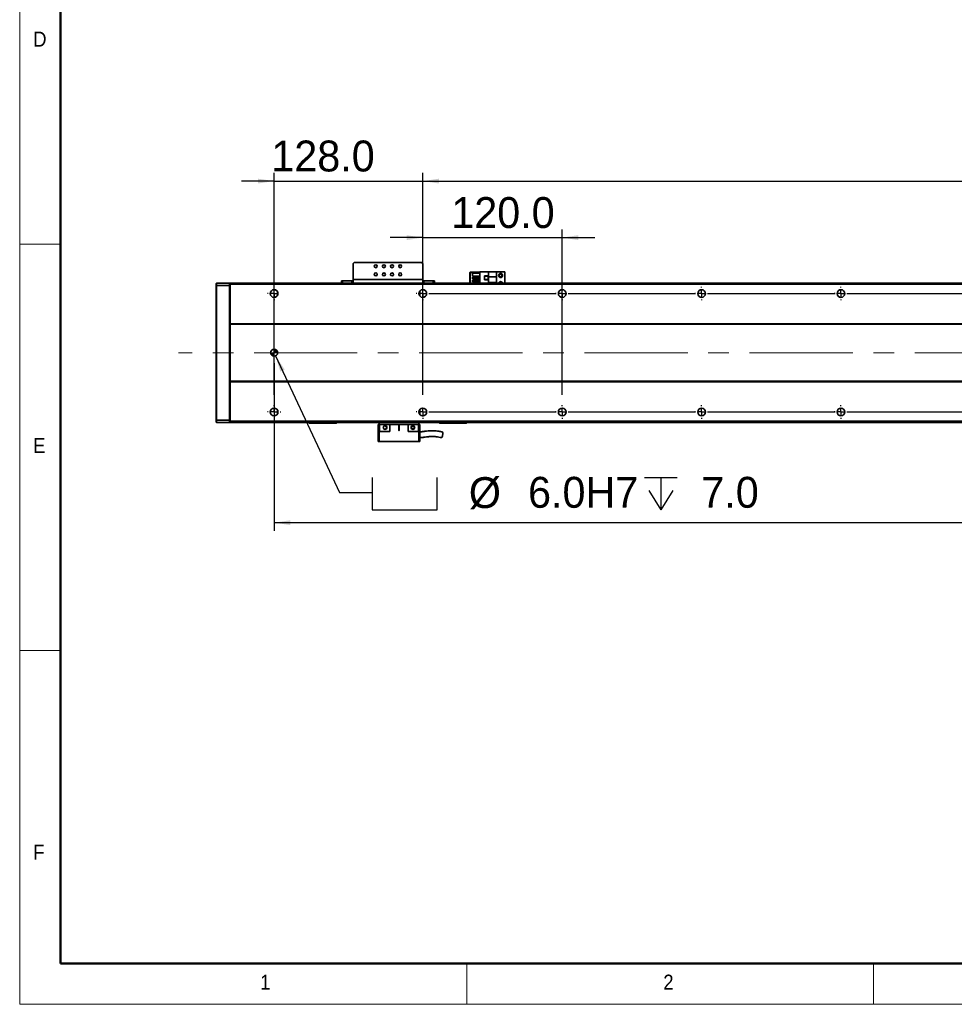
# Model space of a CAD drawing. Header units: millimetres. Extents: x 35 to 2905, y 35 to 2044.
# Tile 1 of 9: x 35 to 840, y 35 to 883. Entities that reach past the tile are written whole.
import ezdxf

# ---------------------------------------------------------------- set-up
doc = ezdxf.new("R2010")
doc.units = ezdxf.units.MM
doc.header["$LTSCALE"] = 7
doc.linetypes.add('CENTERX2', pattern=[20.32, 12.7, -2.54, 2.54, -2.54])
doc.layers.add('黑色实线', color=7, linetype='Continuous')
doc.styles.add('SLDTEXTSTYLE1', font='Gothic.ttf', dxfattribs={"width": 0.913})
doc.styles.add('SLDTEXTSTYLE8', font='txt')
doc.styles.add('SLDTEXTSTYLE9', font='txt', dxfattribs={"bigfont": 'bigfont'})
doc.dimstyles.new('SLDDIMSTYLE0', dxfattribs={"dimtxt": 26.6, "dimasz": 14, "dimexe": 0, "dimexo": 0.0625, "dimgap": 6.65, "dimtad": 2, "dimdec": 1, "dimrnd": 1e-09, "dimzin": 4, "dimdsep": 46, "dimtxsty": 'SLDTEXTSTYLE8', "dimsah": 1, "dimcen": 0.09, "dimadec": 0, "dimazin": 1, "dimtfac": 1, "dimtdec": 1, "dimtmove": 0, "dimatfit": 0, "dimfxl": 0, "dimfrac": 2, "dimtolj": 1, "dimtzin": 12, "dimarcsym": 0})
doc.dimstyles.new('SLDDIMSTYLE4', dxfattribs={"dimtxt": 26.6, "dimasz": 14, "dimexe": 0, "dimexo": 0.0625, "dimgap": 6.65, "dimtad": 2, "dimdec": 1, "dimrnd": 1e-09, "dimzin": 4, "dimdsep": 46, "dimtxsty": 'SLDTEXTSTYLE8', "dimsah": 1, "dimcen": 0.09, "dimadec": 0, "dimazin": 1, "dimtfac": 1, "dimtdec": 1, "dimtofl": 0, "dimtmove": 0, "dimatfit": 3, "dimfxl": 0, "dimfrac": 2, "dimtolj": 1, "dimtzin": 12, "dimarcsym": 0})
doc.dimstyles.new('SLDDIMSTYLE7', dxfattribs={"dimtxt": 26.6, "dimasz": 14, "dimexe": 0, "dimexo": 0.0625, "dimgap": 6.65, "dimtad": 0, "dimtih": 1, "dimtoh": 1, "dimdec": 1, "dimrnd": 1e-09, "dimzin": 4, "dimdsep": 46, "dimtxsty": 'SLDTEXTSTYLE8', "dimsah": 1, "dimcen": 0, "dimadec": 0, "dimazin": 1, "dimtfac": 1, "dimtdec": 1, "dimtofl": 0, "dimtmove": 0, "dimatfit": 3, "dimfxl": 0, "dimfrac": 2, "dimtolj": 1, "dimtzin": 12, "dimarcsym": 0})

# ---------------------------------------------------------------- blocks, each defined once
blk = doc.blocks.new('SW_SYMBOL_HOLE_SPOT')
at = {"layer": '黑色实线', "color": 0}
for p, q in [((0, 6125), (0, 525)), ((11200, 525), (11200, 6125)), ((0, 525), (11200, 525))]:
    blk.add_line(p, q, dxfattribs=at)
blk = doc.blocks.new('SW_SYMBOL_HOLE_DEPTH')
at = {"layer": '黑色实线', "color": 0}
for p, q in [((0, 6125), (5600, 6125)), ((2800, 6125), (2800, 525)), ((700, 3885), (2800, 525)), ((4900, 3885), (2800, 525))]:
    blk.add_line(p, q, dxfattribs=at)
blk = doc.blocks.new('_D_27')
at = {"layer": '黑色实线'}
for p, q in [((255.34, 593.28), (310.49, 475.74)), ((310.49, 475.74), (338.49, 475.74))]:
    blk.add_line(p, q, dxfattribs=at)
blk.add_solid([(255.34, 593.28), (259.39, 579.71), (263.19, 581.5)], dxfattribs=at)
at = {"layer": '黑色实线', "xscale": 0.004985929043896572, "yscale": 0.004985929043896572, "zscale": 0.004985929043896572}
for name, p in [('SW_SYMBOL_HOLE_SPOT', (338.49, 458.13)), ('SW_SYMBOL_HOLE_DEPTH', (573.05, 458.13))]:
    blk.add_blockref(name, p, dxfattribs=at)
at = {"layer": '黑色实线', "char_height": 26.6, "attachment_point": 1, "style": 'SLDTEXTSTYLE8'}
for s, insert in [('%%c', (421.71, 488.88)), (' 6.0H7 ', (462.81, 489.14)), (' 7.0', (611.99, 489.14))]:
    blk.add_mtext(s, dxfattribs=dict(at, insert=insert))
blk = doc.blocks.new('_D_28')
at = {"layer": '黑色实线'}
for p, q in [((382.07, 559.73), (382.07, 750.8)), ((1822.07, 559.73), (1822.07, 750.8)), ((382.07, 743.8), (1822.07, 743.8))]:
    blk.add_line(p, q, dxfattribs=at)
for points in [[(382.07, 743.8), (396.07, 741.7), (396.07, 745.9)], [(1822.07, 743.8), (1808.07, 745.9), (1808.07, 741.7)]]:
    blk.add_solid(points, dxfattribs=at)
at = {"layer": '黑色实线', "char_height": 26.6, "attachment_point": 1}
for s, insert, style in [('=12×120.0（PITCH）', (988.99, 778.7), 'SLDTEXTSTYLE9'), ('1440.0', (885.03, 778.7), 'SLDTEXTSTYLE8')]:
    blk.add_mtext(s, dxfattribs=dict(at, insert=insert, style=style))
blk = doc.blocks.new('_D_29')
at = {"layer": '黑色实线'}
for p, q in [((254.07, 559.73), (254.07, 750.8)), ((382.07, 559.73), (382.07, 750.8)), ((254.07, 743.8), (226.07, 743.8)), ((254.07, 743.8), (382.07, 743.8)), ((382.07, 743.8), (410.07, 743.8))]:
    blk.add_line(p, q, dxfattribs=at)
for points in [[(254.07, 743.8), (240.07, 745.9), (240.07, 741.7)], [(382.07, 743.8), (396.07, 741.7), (396.07, 745.9)]]:
    blk.add_solid(points, dxfattribs=at)
at = {"layer": '黑色实线', "insert": (251.66, 778.7), "char_height": 26.6, "attachment_point": 1, "style": 'SLDTEXTSTYLE8'}
blk.add_mtext('128.0', dxfattribs=at)
blk = doc.blocks.new('_D_32')
at = {"layer": '黑色实线'}
for p, q in [((254.07, 587.11), (254.07, 442.69)), ((1950.07, 581.57), (1950.07, 442.69)), ((1950.07, 449.69), (254.07, 449.69))]:
    blk.add_line(p, q, dxfattribs=at)
for points in [[(254.07, 449.69), (268.07, 447.59), (268.07, 451.79)], [(1950.07, 449.69), (1936.07, 451.79), (1936.07, 447.59)]]:
    blk.add_solid(points, dxfattribs=at)
at = {"layer": '黑色实线', "insert": (1051.55, 484.59), "char_height": 26.6, "attachment_point": 1, "style": 'SLDTEXTSTYLE8'}
blk.add_mtext('1696.0', dxfattribs=at)
blk = doc.blocks.new('_D_35')
at = {"layer": '黑色实线'}
for p, q in [((382.07, 559.73), (382.07, 702.12)), ((502.07, 559.73), (502.07, 702.12)), ((382.07, 695.12), (354.07, 695.12)), ((382.07, 695.12), (502.07, 695.12)), ((502.07, 695.12), (530.07, 695.12))]:
    blk.add_line(p, q, dxfattribs=at)
for points in [[(382.07, 695.12), (368.07, 697.22), (368.07, 693.02)], [(502.07, 695.12), (516.07, 693.02), (516.07, 697.22)]]:
    blk.add_solid(points, dxfattribs=at)
at = {"layer": '黑色实线', "insert": (406.58, 730.02), "char_height": 26.6, "attachment_point": 1, "style": 'SLDTEXTSTYLE8'}
blk.add_mtext('120.0', dxfattribs=at)
blk = doc.blocks.new('SW_CENTERMARKSYMBOL_0')
at = {"layer": '黑色实线', "color": 0}
for p, q in [((-5.08, 0), (-5.84, 0)), ((0, 0), (-2.54, 0)), ((0, 5.08), (0, 5.84)), ((0, 0), (0, 2.54)), ((0, 0), (0, -2.54)), ((0, 0), (2.54, 0)), ((5.08, 0), (5.84, 0)), ((0, -5.08), (0, -5.84))]:
    blk.add_line(p, q, dxfattribs=at)
blk = doc.blocks.new('SW_CENTERMARKSYMBOL_1')
at = {"layer": '黑色实线', "color": 0}
for p, q in [((-133.08, 102), (-133.84, 102)), ((-128, 102), (-130.54, 102)), ((-128, 107.08), (-128, 107.84)), ((-128, 102), (-128, 104.54)), ((-128, 102), (-128, 99.46)), ((-128, 102), (-125.46, 102)), ((0, 102), (-2.54, 102)), ((0, 107.08), (0, 107.84)), ((0, 102), (0, 104.54)), ((0, 102), (0, 99.46)), ((0, 102), (2.54, 102)), ((5.08, 102), (5.84, 102)), ((-128, 96.92), (-128, 96.16)), ((-5.08, 0), (-5.84, 0)), ((0, 0), (-2.54, 0)), ((0, 0), (0, 2.54)), ((0, 0), (0, -2.54)), ((0, 0), (2.54, 0)), ((5.08, 0), (114.92, 0)), ((114.92, 0), (114.16, 0)), ((120, 0), (117.46, 0)), ((120, 0), (117.46, 0)), ((120, 5.08), (120, 5.84)), ((120, 0), (120, 2.54)), ((120, 0), (120, 2.54)), ((120, 0), (120, -2.54)), ((120, 0), (122.54, 0)), ((120, 0), (120, -2.54)), ((120, 0), (122.54, 0)), ((125.08, 0), (125.84, 0)), ((125.08, 0), (234.92, 0)), ((234.92, 0), (234.16, 0)), ((240, 0), (237.46, 0)), ((240, 0), (237.46, 0)), ((240, 0), (237.46, 0)), ((240, 5.08), (240, 5.84)), ((240, 0), (240, 2.54)), ((240, 0), (240, 2.54)), ((240, 0), (240, 2.54)), ((240, 0), (240, -2.54)), ((240, 0), (242.54, 0)), ((240, 0), (240, -2.54)), ((240, 0), (242.54, 0)), ((240, 0), (240, -2.54)), ((240, 0), (242.54, 0)), ((245.08, 0), (245.84, 0)), ((245.08, 0), (354.92, 0)), ((354.92, 0), (354.16, 0)), ((360, 0), (357.46, 0)), ((360, 0), (357.46, 0)), ((360, 0), (357.46, 0)), ((360, 0), (357.46, 0)), ((360, 5.08), (360, 5.84)), ((360, 0), (360, 2.54)), ((360, 0), (360, 2.54)), ((360, 0), (360, 2.54)), ((360, 0), (360, 2.54)), ((360, 0), (360, -2.54)), ((360, 0), (362.54, 0)), ((360, 0), (360, -2.54)), ((360, 0), (362.54, 0)), ((360, 0), (360, -2.54)), ((360, 0), (362.54, 0)), ((360, 0), (360, -2.54)), ((360, 0), (362.54, 0)), ((365.08, 0), (365.84, 0)), ((365.08, 0), (474.92, 0)), ((474.92, 0), (474.16, 0)), ((480, 0), (477.46, 0)), ((480, 0), (477.46, 0)), ((480, 0), (477.46, 0)), ((480, 0), (477.46, 0)), ((480, 0), (477.46, 0)), ((480, 5.08), (480, 5.84)), ((480, 0), (480, 2.54)), ((480, 0), (480, 2.54)), ((480, 0), (480, 2.54)), ((480, 0), (480, 2.54)), ((480, 0), (480, 2.54)), ((480, 0), (480, -2.54)), ((480, 0), (482.54, 0)), ((480, 0), (480, -2.54)), ((480, 0), (482.54, 0)), ((480, 0), (480, -2.54)), ((480, 0), (482.54, 0)), ((480, 0), (480, -2.54)), ((480, 0), (482.54, 0)), ((480, 0), (480, -2.54)), ((480, 0), (482.54, 0)), ((485.08, 0), (485.84, 0)), ((485.08, 0), (594.92, 0)), ((594.92, 0), (594.16, 0)), ((600, 0), (597.46, 0)), ((600, 0), (597.46, 0)), ((600, 0), (597.46, 0)), ((600, 0), (597.46, 0)), ((600, 0), (597.46, 0)), ((600, 0), (597.46, 0)), ((600, 5.08), (600, 5.84)), ((600, 0), (600, 2.54)), ((600, 0), (600, 2.54)), ((600, 0), (600, 2.54)), ((600, 0), (600, 2.54)), ((600, 0), (600, 2.54)), ((600, 0), (600, 2.54)), ((600, 0), (600, -2.54)), ((600, 0), (602.54, 0)), ((600, 0), (600, -2.54)), ((600, 0), (602.54, 0)), ((600, 0), (600, -2.54)), ((600, 0), (602.54, 0)), ((600, 0), (600, -2.54)), ((600, 0), (602.54, 0)), ((600, 0), (600, -2.54)), ((600, 0), (602.54, 0)), ((600, 0), (600, -2.54)), ((600, 0), (602.54, 0)), ((605.08, 0), (605.84, 0)), ((605.08, 0), (714.92, 0)), ((714.92, 0), (714.16, 0)), ((720, 0), (717.46, 0)), ((720, 0), (717.46, 0)), ((720, 0), (717.46, 0)), ((720, 0), (717.46, 0)), ((720, 0), (717.46, 0)), ((720, 0), (717.46, 0)), ((720, 0), (717.46, 0)), ((720, 5.08), (720, 5.84)), ((720, 0), (720, 2.54)), ((720, 0), (720, 2.54)), ((720, 0), (720, 2.54)), ((720, 0), (720, 2.54)), ((720, 0), (720, 2.54)), ((720, 0), (720, 2.54)), ((720, 0), (720, 2.54)), ((720, 0), (720, -2.54)), ((720, 0), (722.54, 0)), ((720, 0), (720, -2.54)), ((720, 0), (722.54, 0)), ((720, 0), (720, -2.54)), ((720, 0), (722.54, 0)), ((720, 0), (720, -2.54)), ((720, 0), (722.54, 0)), ((720, 0), (720, -2.54)), ((720, 0), (722.54, 0)), ((720, 0), (720, -2.54)), ((720, 0), (722.54, 0)), ((720, 0), (720, -2.54)), ((720, 0), (722.54, 0)), ((725.08, 0), (725.84, 0)), ((725.08, 0), (834.92, 0)), ((834.92, 0), (834.16, 0)), ((840, 0), (837.46, 0)), ((840, 0), (837.46, 0)), ((840, 0), (837.46, 0)), ((840, 0), (837.46, 0)), ((840, 0), (837.46, 0)), ((840, 0), (837.46, 0)), ((840, 5.08), (840, 5.84)), ((840, 0), (840, 2.54)), ((840, 0), (840, 2.54)), ((840, 0), (840, 2.54)), ((840, 0), (840, 2.54)), ((840, 0), (840, 2.54)), ((840, 0), (840, 2.54)), ((840, 0), (840, -2.54)), ((840, 0), (842.54, 0)), ((840, 0), (840, -2.54)), ((840, 0), (842.54, 0)), ((840, 0), (840, -2.54)), ((840, 0), (842.54, 0)), ((840, 0), (840, -2.54)), ((840, 0), (842.54, 0)), ((840, 0), (840, -2.54)), ((840, 0), (842.54, 0)), ((840, 0), (840, -2.54)), ((840, 0), (842.54, 0)), ((845.08, 0), (845.84, 0)), ((845.08, 0), (954.92, 0)), ((954.92, 0), (954.16, 0)), ((960, 0), (957.46, 0)), ((960, 0), (957.46, 0)), ((960, 0), (957.46, 0)), ((960, 0), (957.46, 0)), ((960, 0), (957.46, 0)), ((960, 5.08), (960, 5.84)), ((960, 0), (960, 2.54)), ((960, 0), (960, 2.54)), ((960, 0), (960, 2.54)), ((960, 0), (960, 2.54)), ((960, 0), (960, 2.54)), ((960, 0), (960, -2.54)), ((960, 0), (962.54, 0)), ((960, 0), (960, -2.54)), ((960, 0), (962.54, 0)), ((960, 0), (960, -2.54)), ((960, 0), (962.54, 0)), ((960, 0), (960, -2.54)), ((960, 0), (962.54, 0)), ((960, 0), (960, -2.54)), ((960, 0), (962.54, 0)), ((965.08, 0), (965.84, 0)), ((965.08, 0), (1074.92, 0)), ((1074.92, 0), (1074.16, 0)), ((1080, 0), (1077.46, 0)), ((1080, 0), (1077.46, 0)), ((1080, 0), (1077.46, 0)), ((1080, 0), (1077.46, 0)), ((1080, 5.08), (1080, 5.84)), ((1080, 0), (1080, 2.54)), ((1080, 0), (1080, 2.54)), ((1080, 0), (1080, 2.54)), ((1080, 0), (1080, 2.54)), ((1080, 0), (1080, -2.54)), ((1080, 0), (1082.54, 0)), ((1080, 0), (1080, -2.54)), ((1080, 0), (1082.54, 0)), ((1080, 0), (1080, -2.54)), ((1080, 0), (1082.54, 0)), ((1080, 0), (1080, -2.54)), ((1080, 0), (1082.54, 0)), ((1085.08, 0), (1085.84, 0)), ((1085.08, 0), (1194.92, 0)), ((1194.92, 0), (1194.16, 0)), ((1200, 0), (1197.46, 0)), ((1200, 0), (1197.46, 0)), ((1200, 0), (1197.46, 0)), ((1200, 5.08), (1200, 5.84)), ((1200, 0), (1200, 2.54)), ((1200, 0), (1200, 2.54)), ((1200, 0), (1200, 2.54)), ((1200, 0), (1200, -2.54)), ((1200, 0), (1202.54, 0)), ((1200, 0), (1200, -2.54)), ((1200, 0), (1202.54, 0)), ((1200, 0), (1200, -2.54)), ((1200, 0), (1202.54, 0)), ((1205.08, 0), (1205.84, 0)), ((1205.08, 0), (1314.92, 0)), ((1314.92, 0), (1314.16, 0)), ((1320, 0), (1317.46, 0)), ((1320, 0), (1317.46, 0)), ((1320, 5.08), (1320, 5.84)), ((1320, 0), (1320, 2.54)), ((1320, 0), (1320, 2.54)), ((1320, 0), (1320, -2.54)), ((1320, 0), (1322.54, 0)), ((1320, 0), (1320, -2.54)), ((1320, 0), (1322.54, 0)), ((1325.08, 0), (1325.84, 0)), ((1325.08, 0), (1434.92, 0)), ((1440, 0), (1437.46, 0)), ((1440, 5.08), (1440, 5.84)), ((1440, 0), (1440, 2.54)), ((1440, 0), (1440, -2.54)), ((1440, 0), (1442.54, 0)), ((1445.08, 0), (1445.84, 0)), ((0, -5.08), (0, -5.84)), ((120, -5.08), (120, -5.84)), ((240, -5.08), (240, -5.84)), ((360, -5.08), (360, -5.84)), ((480, -5.08), (480, -5.84)), ((600, -5.08), (600, -5.84)), ((720, -5.08), (720, -5.84)), ((840, -5.08), (840, -5.84)), ((960, -5.08), (960, -5.84)), ((1080, -5.08), (1080, -5.84)), ((1200, -5.08), (1200, -5.84)), ((1320, -5.08), (1320, -5.84)), ((1440, -5.08), (1440, -5.84))]:
    blk.add_line(p, q, dxfattribs=at)
blk = doc.blocks.new('SW_CENTERMARKSYMBOL_2')
at = {"layer": '黑色实线', "color": 0}
for p, q in [((-125.08, 0), (-125.84, 0)), ((-120, 0), (-122.54, 0)), ((-120, 5.08), (-120, 5.84)), ((-120, 0), (-120, 2.54)), ((-120, 0), (-120, -2.54)), ((-120, 0), (-117.46, 0)), ((-114.92, 0), (-5.08, 0)), ((-5.08, 0), (-5.84, 0)), ((0, 0), (-2.54, 0)), ((0, 0), (-2.54, 0)), ((0, 5.08), (0, 5.84)), ((0, 0), (0, 2.54)), ((0, 0), (0, 2.54)), ((0, 0), (0, -2.54)), ((0, 0), (2.54, 0)), ((0, 0), (0, -2.54)), ((0, 0), (2.54, 0)), ((5.08, 0), (5.84, 0)), ((5.08, 0), (114.92, 0)), ((114.92, 0), (114.16, 0)), ((120, 0), (117.46, 0)), ((120, 0), (117.46, 0)), ((120, 0), (117.46, 0)), ((120, 5.08), (120, 5.84)), ((120, 0), (120, 2.54)), ((120, 0), (120, 2.54)), ((120, 0), (120, 2.54)), ((120, 0), (120, -2.54)), ((120, 0), (122.54, 0)), ((120, 0), (120, -2.54)), ((120, 0), (122.54, 0)), ((120, 0), (120, -2.54)), ((120, 0), (122.54, 0)), ((125.08, 0), (125.84, 0)), ((125.08, 0), (234.92, 0)), ((234.92, 0), (234.16, 0)), ((240, 0), (237.46, 0)), ((240, 0), (237.46, 0)), ((240, 0), (237.46, 0)), ((240, 0), (237.46, 0)), ((240, 5.08), (240, 5.84)), ((240, 0), (240, 2.54)), ((240, 0), (240, 2.54)), ((240, 0), (240, 2.54)), ((240, 0), (240, 2.54)), ((240, 0), (240, -2.54)), ((240, 0), (242.54, 0)), ((240, 0), (240, -2.54)), ((240, 0), (242.54, 0)), ((240, 0), (240, -2.54)), ((240, 0), (242.54, 0)), ((240, 0), (240, -2.54)), ((240, 0), (242.54, 0)), ((245.08, 0), (245.84, 0)), ((245.08, 0), (354.92, 0)), ((354.92, 0), (354.16, 0)), ((360, 0), (357.46, 0)), ((360, 0), (357.46, 0)), ((360, 0), (357.46, 0)), ((360, 0), (357.46, 0)), ((360, 0), (357.46, 0)), ((360, 5.08), (360, 5.84)), ((360, 0), (360, 2.54)), ((360, 0), (360, 2.54)), ((360, 0), (360, 2.54)), ((360, 0), (360, 2.54)), ((360, 0), (360, 2.54)), ((360, 0), (360, -2.54)), ((360, 0), (362.54, 0)), ((360, 0), (360, -2.54)), ((360, 0), (362.54, 0)), ((360, 0), (360, -2.54)), ((360, 0), (362.54, 0)), ((360, 0), (360, -2.54)), ((360, 0), (362.54, 0)), ((360, 0), (360, -2.54)), ((360, 0), (362.54, 0)), ((365.08, 0), (365.84, 0)), ((365.08, 0), (474.92, 0)), ((474.92, 0), (474.16, 0)), ((480, 0), (477.46, 0)), ((480, 0), (477.46, 0)), ((480, 0), (477.46, 0)), ((480, 0), (477.46, 0)), ((480, 0), (477.46, 0)), ((480, 0), (477.46, 0)), ((480, 5.08), (480, 5.84)), ((480, 0), (480, 2.54)), ((480, 0), (480, 2.54)), ((480, 0), (480, 2.54)), ((480, 0), (480, 2.54)), ((480, 0), (480, 2.54)), ((480, 0), (480, 2.54)), ((480, 0), (480, -2.54)), ((480, 0), (482.54, 0)), ((480, 0), (480, -2.54)), ((480, 0), (482.54, 0)), ((480, 0), (480, -2.54)), ((480, 0), (482.54, 0)), ((480, 0), (480, -2.54)), ((480, 0), (482.54, 0)), ((480, 0), (480, -2.54)), ((480, 0), (482.54, 0)), ((480, 0), (480, -2.54)), ((480, 0), (482.54, 0)), ((485.08, 0), (485.84, 0)), ((485.08, 0), (594.92, 0)), ((594.92, 0), (594.16, 0)), ((600, 0), (597.46, 0)), ((600, 0), (597.46, 0)), ((600, 0), (597.46, 0)), ((600, 0), (597.46, 0)), ((600, 0), (597.46, 0)), ((600, 0), (597.46, 0)), ((600, 0), (597.46, 0)), ((600, 5.08), (600, 5.84)), ((600, 0), (600, 2.54)), ((600, 0), (600, 2.54)), ((600, 0), (600, 2.54)), ((600, 0), (600, 2.54)), ((600, 0), (600, 2.54)), ((600, 0), (600, 2.54)), ((600, 0), (600, 2.54)), ((600, 0), (600, -2.54)), ((600, 0), (602.54, 0)), ((600, 0), (600, -2.54)), ((600, 0), (602.54, 0)), ((600, 0), (600, -2.54)), ((600, 0), (602.54, 0)), ((600, 0), (600, -2.54)), ((600, 0), (602.54, 0)), ((600, 0), (600, -2.54)), ((600, 0), (602.54, 0)), ((600, 0), (600, -2.54)), ((600, 0), (602.54, 0)), ((600, 0), (600, -2.54)), ((600, 0), (602.54, 0)), ((605.08, 0), (605.84, 0)), ((605.08, 0), (714.92, 0)), ((714.92, 0), (714.16, 0)), ((720, 0), (717.46, 0)), ((720, 0), (717.46, 0)), ((720, 0), (717.46, 0)), ((720, 0), (717.46, 0)), ((720, 0), (717.46, 0)), ((720, 0), (717.46, 0)), ((720, 5.08), (720, 5.84)), ((720, 0), (720, 2.54)), ((720, 0), (720, 2.54)), ((720, 0), (720, 2.54)), ((720, 0), (720, 2.54)), ((720, 0), (720, 2.54)), ((720, 0), (720, 2.54)), ((720, 0), (720, -2.54)), ((720, 0), (722.54, 0)), ((720, 0), (720, -2.54)), ((720, 0), (722.54, 0)), ((720, 0), (720, -2.54)), ((720, 0), (722.54, 0)), ((720, 0), (720, -2.54)), ((720, 0), (722.54, 0)), ((720, 0), (720, -2.54)), ((720, 0), (722.54, 0)), ((720, 0), (720, -2.54)), ((720, 0), (722.54, 0)), ((725.08, 0), (725.84, 0)), ((725.08, 0), (834.92, 0)), ((834.92, 0), (834.16, 0)), ((840, 0), (837.46, 0)), ((840, 0), (837.46, 0)), ((840, 0), (837.46, 0)), ((840, 0), (837.46, 0)), ((840, 0), (837.46, 0)), ((840, 5.08), (840, 5.84)), ((840, 0), (840, 2.54)), ((840, 0), (840, 2.54)), ((840, 0), (840, 2.54)), ((840, 0), (840, 2.54)), ((840, 0), (840, 2.54)), ((840, 0), (840, -2.54)), ((840, 0), (842.54, 0)), ((840, 0), (840, -2.54)), ((840, 0), (842.54, 0)), ((840, 0), (840, -2.54)), ((840, 0), (842.54, 0)), ((840, 0), (840, -2.54)), ((840, 0), (842.54, 0)), ((840, 0), (840, -2.54)), ((840, 0), (842.54, 0)), ((845.08, 0), (845.84, 0)), ((845.08, 0), (954.92, 0)), ((954.92, 0), (954.16, 0)), ((960, 0), (957.46, 0)), ((960, 0), (957.46, 0)), ((960, 0), (957.46, 0)), ((960, 0), (957.46, 0)), ((960, 5.08), (960, 5.84)), ((960, 0), (960, 2.54)), ((960, 0), (960, 2.54)), ((960, 0), (960, 2.54)), ((960, 0), (960, 2.54)), ((960, 0), (960, -2.54)), ((960, 0), (962.54, 0)), ((960, 0), (960, -2.54)), ((960, 0), (962.54, 0)), ((960, 0), (960, -2.54)), ((960, 0), (962.54, 0)), ((960, 0), (960, -2.54)), ((960, 0), (962.54, 0)), ((965.08, 0), (965.84, 0)), ((965.08, 0), (1074.92, 0)), ((1074.92, 0), (1074.16, 0)), ((1080, 0), (1077.46, 0)), ((1080, 0), (1077.46, 0)), ((1080, 0), (1077.46, 0)), ((1080, 5.08), (1080, 5.84)), ((1080, 0), (1080, 2.54)), ((1080, 0), (1080, 2.54)), ((1080, 0), (1080, 2.54)), ((1080, 0), (1080, -2.54)), ((1080, 0), (1082.54, 0)), ((1080, 0), (1080, -2.54)), ((1080, 0), (1082.54, 0)), ((1080, 0), (1080, -2.54)), ((1080, 0), (1082.54, 0)), ((1085.08, 0), (1085.84, 0)), ((1085.08, 0), (1194.92, 0)), ((1194.92, 0), (1194.16, 0)), ((1200, 0), (1197.46, 0)), ((1200, 0), (1197.46, 0)), ((1200, 5.08), (1200, 5.84)), ((1200, 0), (1200, 2.54)), ((1200, 0), (1200, 2.54)), ((1200, 0), (1200, -2.54)), ((1200, 0), (1202.54, 0)), ((1200, 0), (1200, -2.54)), ((1200, 0), (1202.54, 0)), ((1205.08, 0), (1205.84, 0)), ((1205.08, 0), (1314.92, 0)), ((1320, 0), (1317.46, 0)), ((1320, 5.08), (1320, 5.84)), ((1320, 0), (1320, 2.54)), ((1320, 0), (1320, -2.54)), ((1320, 0), (1322.54, 0)), ((1325.08, 0), (1325.84, 0)), ((-120, -5.08), (-120, -5.84)), ((0, -5.08), (0, -5.84)), ((120, -5.08), (120, -5.84)), ((240, -5.08), (240, -5.84)), ((360, -5.08), (360, -5.84)), ((480, -5.08), (480, -5.84)), ((600, -5.08), (600, -5.84)), ((720, -5.08), (720, -5.84)), ((840, -5.08), (840, -5.84)), ((960, -5.08), (960, -5.84)), ((1080, -5.08), (1080, -5.84)), ((1200, -5.08), (1200, -5.84)), ((1320, -5.08), (1320, -5.84))]:
    blk.add_line(p, q, dxfattribs=at)
blk = doc.blocks.new('SW_DOWELSYMBOL_4')
at = {"linetype": 'Continuous', "lineweight": 18}
h = blk.add_hatch(color=0, dxfattribs=at)
edge = h.paths.add_edge_path(flags=0)
edge.add_arc((0, 0), 3, 180, 270)
edge.add_line((0, -3), (0, 0))
edge.add_line((0, 0), (-3, 0))
h = blk.add_hatch(color=0, dxfattribs=at)
edge = h.paths.add_edge_path(flags=0)
edge.add_arc((0, 0), 3, 0, 90)
edge.add_line((0, 3), (0, 0))
edge.add_line((0, 0), (3, 0))
at = {"layer": '黑色实线', "color": 0}
blk.add_circle((0, 0), 3, dxfattribs=at)

msp = doc.modelspace()

# ---------------------------------------------------------------- linework, layer by layer
at = {"color": 7, "linetype": 'Continuous', "lineweight": 18}
for p, q in [((35, 2044), (35, 35)), ((70, 2009), (70, 70)), ((35, 689.5), (70, 689.5)), ((70, 339.5), (35, 339.5)), ((70, 70), (2870, 70)), ((420, 35), (420, 70)), ((770, 70), (770, 35)), ((35, 35), (2905, 35))]:
    msp.add_line(p, q, dxfattribs=at)
at = {"color": 7, "linetype": 'Continuous', "lineweight": 50}
for p, q in [((70, 2009), (70, 70)), ((70, 70), (2870, 70))]:
    msp.add_line(p, q, dxfattribs=at)
at = {"color": 7, "linetype": 'Continuous', "lineweight": 35}
for p, q in [((323.07, 673.8), (322.07, 672.8)), ((322.07, 672.8), (322.07, 659)), ((381.07, 673.8), (323.07, 673.8)), ((382.07, 672.8), (381.07, 673.8)), ((382.07, 659), (382.07, 672.8)), ((422.87, 665.5), (422.57, 665.2)), ((422.87, 665.2), (422.57, 665.2)), ((422.57, 656), (422.57, 665.2)), ((422.99, 665.5), (422.87, 665.2)), ((422.87, 665.5), (422.99, 665.5)), ((427.27, 665.2), (422.87, 665.2)), ((422.87, 665.2), (422.87, 656)), ((422.99, 665.5), (427.27, 665.5)), ((424.87, 662.06), (424.87, 664.56)), ((424.87, 664.56), (431.07, 664.56)), ((424.87, 662.06), (431.07, 662.06)), ((427.27, 664.56), (427.27, 665.5)), ((427.27, 665.5), (431.07, 665.5)), ((427.27, 661.02), (427.27, 662.06)), ((431.07, 656), (431.07, 665.8)), ((431.07, 665.8), (438.62, 665.8)), ((438.37, 662.1), (435.17, 662.1)), ((435.17, 662.1), (435.17, 658.9)), ((438.27, 662), (435.27, 662)), ((435.27, 662), (435.27, 659)), ((438.27, 659), (438.27, 662)), ((438.37, 658.9), (438.37, 662.1)), ((445.57, 665.8), (438.62, 665.8)), ((438.62, 665.8), (438.62, 661.5)), ((445.57, 661.5), (438.62, 661.5)), ((438.62, 656.5), (438.62, 661.5)), ((445.57, 661.5), (445.57, 665.8)), ((452.57, 665.8), (445.57, 665.8)), ((445.57, 661.5), (445.57, 656.5)), ((452.57, 665.8), (452.57, 656)), ((204.07, 655.7), (204.37, 656)), ((204.07, 653.87), (204.07, 655.7)), ((204.07, 653.87), (204.37, 654)), ((204.07, 538.12), (204.07, 653.87)), ((204.37, 656), (204.37, 654)), ((204.37, 656), (215.77, 656)), ((204.37, 654), (204.37, 538)), ((215.77, 654), (204.37, 654)), ((215.77, 654), (215.77, 656)), ((216.07, 655.7), (215.77, 656)), ((215.77, 538), (215.77, 654)), ((216.07, 653.87), (215.77, 654)), ((1988.07, 656), (216.07, 656)), ((216.07, 655), (216.07, 656)), ((1988.07, 655), (216.07, 655)), ((216.07, 621), (216.07, 655)), ((312.07, 656), (312.07, 658)), ((312.07, 658), (313.07, 658)), ((313.07, 658), (313.07, 656)), ((313.07, 658), (321.07, 658)), ((321.07, 658), (321.07, 656)), ((322.07, 658), (321.07, 658)), ((382.07, 659), (322.07, 659)), ((322.07, 656), (322.07, 659)), ((382.07, 659), (382.07, 656)), ((383.07, 658), (382.07, 658)), ((383.07, 658), (383.07, 656)), ((383.07, 658), (391.07, 658)), ((391.07, 656), (391.07, 658)), ((391.07, 658), (392.07, 658)), ((392.07, 658), (392.07, 656)), ((424.87, 659.52), (424.87, 661.02)), ((424.87, 661.02), (431.07, 661.02)), ((424.87, 659.52), (431.07, 659.52)), ((424.87, 656.98), (424.87, 658.48)), ((424.87, 658.48), (431.07, 658.48)), ((424.87, 656.98), (431.07, 656.98)), ((427.27, 658.48), (427.27, 659.52)), ((427.27, 656), (427.27, 656.98)), ((435.17, 658.9), (438.37, 658.9)), ((435.27, 659), (438.27, 659)), ((438.62, 656.5), (445.57, 656.5)), ((438.62, 656.5), (438.62, 656)), ((445.57, 656), (445.57, 656.5)), ((257.07, 648.37), (257.07, 645.62)), ((379.57, 649.15), (379.57, 644.84)), ((381.55, 650.26), (382.59, 650.26)), ((1988.07, 621), (216.07, 621)), ((216.07, 621), (216.07, 620.5)), ((1988.07, 620.5), (216.07, 620.5)), ((216.07, 571.5), (216.07, 620.5)), ((1988.07, 571.5), (216.07, 571.5)), ((216.07, 571), (216.07, 571.5)), ((1988.07, 571), (216.07, 571)), ((216.07, 537), (216.07, 571)), ((257.07, 546.37), (257.07, 543.62)), ((379.57, 547.15), (379.57, 542.84)), ((204.07, 536.3), (204.07, 538.12)), ((204.07, 538.12), (204.37, 538)), ((204.07, 536.3), (204.37, 536)), ((204.37, 538), (204.37, 536)), ((204.37, 538), (215.77, 538)), ((215.77, 536), (204.37, 536)), ((216.07, 538.12), (215.77, 538)), ((215.77, 536), (215.77, 538)), ((216.07, 536.3), (215.77, 536)), ((1988.07, 537), (216.07, 537)), ((216.07, 537), (216.07, 536)), ((1988.07, 536), (216.07, 536)), ((284.07, 535.8), (284.07, 536)), ((284.07, 535.8), (285.07, 535.8)), ((284.07, 535.8), (284.37, 535.5)), ((285.19, 535.5), (284.37, 535.5)), ((285.07, 536), (285.07, 535.8)), ((285.07, 535.8), (307.07, 535.8)), ((285.19, 535.5), (285.07, 535.8)), ((306.94, 535.5), (285.19, 535.5)), ((306.94, 535.5), (307.07, 535.8)), ((307.77, 535.5), (306.94, 535.5)), ((307.07, 535.8), (307.07, 536)), ((307.07, 535.8), (308.07, 535.8)), ((307.77, 535.5), (308.07, 535.8)), ((308.07, 536), (308.07, 535.8)), ((343.57, 534.1), (343.57, 519.7)), ((344.77, 534.1), (343.57, 534.1)), ((344.57, 534.1), (344.57, 536)), ((344.77, 534.1), (344.77, 528.1)), ((353.57, 534.1), (344.77, 534.1)), ((353.57, 534.1), (361.32, 534.1)), ((353.57, 534.1), (353.57, 528.1)), ((361.82, 534.1), (361.32, 534.1)), ((361.32, 534.1), (361.32, 529.35)), ((361.82, 534.1), (369.57, 534.1)), ((361.82, 529.35), (361.82, 534.1)), ((369.57, 528.1), (369.57, 534.1)), ((378.37, 534.1), (369.57, 534.1)), ((378.37, 528.1), (378.37, 534.1)), ((379.57, 534.1), (378.37, 534.1)), ((378.57, 534.1), (378.57, 536)), ((379.57, 519.7), (379.57, 534.1)), ((381.55, 541.74), (382.59, 541.74)), ((396.07, 535.8), (396.07, 536)), ((396.07, 535.8), (397.07, 535.8)), ((396.07, 535.8), (396.37, 535.5)), ((397.19, 535.5), (396.37, 535.5)), ((397.07, 536), (397.07, 535.8)), ((397.19, 535.5), (397.07, 535.8)), ((397.07, 535.8), (419.07, 535.8)), ((418.94, 535.5), (397.19, 535.5)), ((418.94, 535.5), (419.07, 535.8)), ((419.77, 535.5), (418.94, 535.5)), ((419.07, 535.8), (419.07, 536)), ((419.07, 535.8), (420.07, 535.8)), ((419.77, 535.5), (420.07, 535.8)), ((420.07, 536), (420.07, 535.8)), ((344.77, 528.1), (344.57, 528.1)), ((344.57, 519.7), (344.57, 528.1)), ((344.77, 528.1), (353.57, 528.1)), ((369.57, 528.1), (378.37, 528.1)), ((372.94, 532.55), (373.11, 532.65)), ((372.94, 532.55), (373.11, 532.65)), ((374.58, 532.15), (374.71, 531.74)), ((378.57, 528.1), (378.37, 528.1)), ((378.57, 528.1), (378.57, 519.7)), ((344.57, 519.7), (343.57, 519.7)), ((378.57, 519.7), (344.57, 519.7)), ((379.57, 519.7), (378.57, 519.7))]:
    msp.add_line(p, q, dxfattribs=at)
at = {"color": 8, "linetype": 'Continuous', "lineweight": 35}
for p, q in [((349.32, 664.5), (347.82, 664.5)), ((356.32, 664.5), (354.82, 664.5))]:
    msp.add_line(p, q, dxfattribs=at)
at = {"color": 7, "linetype": 'Continuous', "lineweight": 35}
for centre, radius in [((341.57, 670.5), 1.25), ((348.57, 670.5), 1.25), ((355.57, 670.5), 1.25), ((362.57, 670.5), 1.25), ((341.57, 663.5), 1.25), ((348.57, 663.5), 1.25), ((355.57, 663.5), 1.25), ((362.57, 663.5), 1.25), ((449.07, 662.5), 1.75), ((449.07, 662.5), 1.25), ((254.07, 647), 3.3), ((382.07, 647), 3.3), ((502.07, 647), 3.3), ((622.07, 647), 3.3), ((742.07, 647), 3.3), ((254.07, 596), 3), ((254.07, 545), 3.3), ((382.07, 545), 3.3), ((502.07, 545), 3.3), ((622.07, 545), 3.3), ((742.07, 545), 3.3), ((349.57, 531.6), 1.6), ((373.57, 531.6), 1.6)]:
    msp.add_circle(centre, radius, dxfattribs=at)
for centre, radius, start, end in [((449.07, 655.5), 1.75, 16.60155, 163.39845), ((449.07, 655.5), 1.25, 23.57818, 156.42182), ((361.57, 529.35), 0.25, 180, 0)]:
    msp.add_arc(centre, radius, start, end, dxfattribs=at)
for points, knots in [([(350.71, 531.74), (350.73, 531.62), (350.76, 531.36), (350.66, 530.97), (350.44, 530.62), (350.1, 530.35), (349.68, 530.2), (349.22, 530.2), (348.79, 530.33), (348.56, 530.51), (348.45, 530.6)], [0, 0, 0, 0, 0.114739, 0.230594, 0.350928, 0.475828, 0.605455, 0.739403, 0.877548, 1, 1, 1, 1]), ([(349.55, 532.9), (349.69, 532.87), (349.97, 532.81), (350.33, 532.56), (350.51, 532.31), (350.57, 532.17), (350.58, 532.15)], [0, 0, 0, 0, 0.32233, 0.643215, 0.951835, 1, 1, 1, 1]), ([(373.57, 532.75), (373.45, 532.74), (373.22, 532.72), (372.9, 532.56), (372.65, 532.32), (372.47, 532.01), (372.4, 531.66), (372.43, 531.31), (372.57, 530.99), (372.8, 530.72), (373.09, 530.53), (373.43, 530.44), (373.78, 530.45), (374.11, 530.57), (374.4, 530.78), (374.6, 531.06), (374.72, 531.39), (374.71, 531.63), (374.71, 531.74)], [0, 0, 0, 0, 0.062498, 0.124997, 0.187497, 0.249997, 0.312496, 0.374996, 0.437495, 0.499997, 0.562494, 0.624995, 0.687496, 0.749995, 0.812497, 0.874998, 0.937499, 1, 1, 1, 1]), ([(374.71, 531.74), (374.73, 531.62), (374.76, 531.36), (374.66, 530.97), (374.44, 530.62), (374.1, 530.35), (373.68, 530.2), (373.22, 530.2), (372.79, 530.33), (372.56, 530.51), (372.45, 530.6)], [0, 0, 0, 0, 0.1147383, 0.2305929, 0.3509263, 0.4758248, 0.605451, 0.739398, 0.8775414, 1, 1, 1, 1]), ([(373.55, 532.9), (373.69, 532.87), (373.97, 532.81), (374.33, 532.56), (374.51, 532.31), (374.57, 532.17), (374.58, 532.15)], [0, 0, 0, 0, 0.322312, 0.64322, 0.951843, 1, 1, 1, 1]), ([(398.88, 527.89), (397.91, 528.04), (396.1, 528.33), (393.63, 528.72), (391.57, 528.89), (389.72, 528.92), (387.68, 528.84), (385.85, 528.64), (384.34, 528.42), (383.33, 528.27), (382.29, 528.12), (381.23, 528), (380.31, 527.92), (379.76, 527.95), (379.57, 527.97)], [0, 0, 0, 0, 0.155774, 0.290786, 0.39677, 0.47499, 0.57359, 0.704746, 0.75469, 0.807087, 0.861209, 0.915956, 0.970407, 1, 1, 1, 1]), ([(398.31, 522.99), (398.35, 522.98), (398.45, 522.94), (398.64, 523.2), (398.85, 523.7), (399.04, 524.4), (399.18, 525.2), (399.26, 526.04), (399.26, 526.82), (399.19, 527.44), (399.06, 527.83), (398.93, 527.86), (398.88, 527.87)], [0, 0, 0, 0, 0.057406, 0.163025, 0.266466, 0.369977, 0.474788, 0.581585, 0.690231, 0.799775, 0.908817, 1, 1, 1, 1]), ([(379.57, 522.98), (379.8, 522.97), (380.52, 522.95), (381.66, 523.03), (383.35, 523.23), (385.05, 523.5), (386.72, 523.73), (388.17, 523.87), (389.86, 523.96), (391.77, 523.89), (393.81, 523.67), (395.91, 523.31), (397.46, 523.07), (398.31, 522.95)], [0, 0, 0, 0, 0.036868, 0.11254, 0.178518, 0.302805, 0.38427, 0.444528, 0.530286, 0.647338, 0.744746, 0.860354, 1, 1, 1, 1])]:
    msp.add_open_spline(points, degree=3, knots=knots, dxfattribs=at)
at = {"layer": '黑色实线', "linetype": 'CENTERX2', "lineweight": 18}
msp.add_line((2032.52, 596), (171.62, 596), dxfattribs=at)

# ---------------------------------------------------------------- block references
at = {"layer": '黑色实线'}
for name, p in [('SW_CENTERMARKSYMBOL_1', (382.07, 545)), ('SW_CENTERMARKSYMBOL_2', (502.07, 647)), ('SW_DOWELSYMBOL_4', (254.07, 596)), ('SW_CENTERMARKSYMBOL_0', (254.07, 545))]:
    msp.add_blockref(name, p, dxfattribs=at)

# ---------------------------------------------------------------- texts
at = {"color": 7, "linetype": 'Continuous', "lineweight": 0, "char_height": 12.96, "attachment_point": 1, "style": 'SLDTEXTSTYLE1'}
for s, insert in [('D', (46.67, 872.52)), ('E', (46.67, 522.52)), ('F', (46.67, 172.52)), ('1', (242.08, 60.52)), ('2', (589.17, 60.52))]:
    msp.add_mtext(s, dxfattribs=dict(at, insert=insert))

# ---------------------------------------------------------------- dimensions: what is measured, and where the dimension line sits
at = {"layer": '黑色实线'}
dim = msp.add_linear_dim(base=(1822.07, 743.8), p1=(382.07, 550.84), p2=(1822.07, 550.84), text='<>=12×120.0（PITCH）', dimstyle='SLDDIMSTYLE4', dxfattribs=at)
dim.commit()
dim.dimension.update_dxf_attribs({"geometry": '_D_28', "text_midpoint": (1103.53, 743.8), "dimtype": 160})
for base, p1, p2, dimstyle, picture, middle in [((382.07, 743.8), (254.07, 550.84), (382.07, 550.84), 'SLDDIMSTYLE0', '_D_29', (294.03, 743.8)), ((502.07, 695.12), (382.07, 550.84), (502.07, 550.84), 'SLDDIMSTYLE0', '_D_35', (448.95, 695.12)), ((254.07, 449.69), (1950.07, 590.46), (254.07, 596), 'SLDDIMSTYLE4', '_D_32', (1103.53, 449.69))]:
    dim = msp.add_linear_dim(base=base, p1=p1, p2=p2, dimstyle=dimstyle, dxfattribs=at)
    dim.commit()
    dim.dimension.update_dxf_attribs({"geometry": picture, "text_midpoint": middle, "dimtype": 160})
dim = msp.add_diameter_dim_2p(p1=(252.79, 598.71), p2=(255.34, 593.28), text='{\\fGDT;v} <>H7 {\\fGDT;x} 7.0\\P', dimstyle='SLDDIMSTYLE7', dxfattribs=at)
dim.commit()
dim.dimension.update_dxf_attribs({"geometry": '_D_27', "text_midpoint": (503.24, 475.74), "dimtype": 163})

doc.saveas('drawing.dxf')
